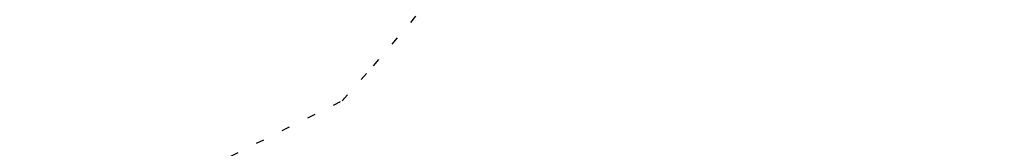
# Model space of a CAD drawing. Extents: x 573479 to 574989, y 161926 to 163436.
# Tile 249 of 256: x 573958.93 to 573970.98, y 162389.99 to 162391.56. Entities that reach past the tile are written whole.
import ezdxf

# ---------------------------------------------------------------- set-up
doc = ezdxf.new("R2010")
doc.units = 0
doc.linetypes.add('DOT', pattern=[0.25, 0, -0.25])
doc.linetypes.add('HIDDEN', pattern=[0.375, 0.25, -0.125])
for name, color, linetype in [('11', 7, 'CONTINUOUS'), ('12', 7, 'CONTINUOUS'), ('13', 7, 'CONTINUOUS')]:
    doc.layers.add(name, color=color, linetype=linetype)

msp = doc.modelspace()

# ---------------------------------------------------------------- linework, layer by layer
at = {"layer": '11', "color": 1, "linetype": 'CONTINUOUS', "extrusion": (0.0002269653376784, 0.0003981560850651, 0.9999998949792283)}
msp.add_lwpolyline([(573658.15435, 162561.035567), (573660.15035, 162559.556567), (573662.01135, 162558.789567), (573664.342349, 162557.712567), (573666.461349, 162556.661567), (573668.263349, 162555.400566), (573670.171349, 162553.875566), (573671.766349, 162551.900566), (573672.995349, 162550.182566), (573674.134349, 162548.449566), (573675.110349, 162546.285566), (573675.976349, 162543.954566), (573676.708349, 162541.675566), (573677.153349, 162539.669566), (573677.338349, 162537.666567), (573677.556349, 162535.606567), (573677.794349, 162533.537567), (573677.920349, 162531.350567), (573678.105349, 162529.328567), (573678.489349, 162526.696567), (573679.027349, 162524.645568), (573679.872349, 162522.483568), (573680.737349, 162520.483568), (573681.476349, 162518.274568), (573682.161349, 162516.103568), (573682.948349, 162513.917568), (573683.871349, 162511.800568), (573684.735349, 162509.659568), (573685.772349, 162507.639568), (573686.971349, 162505.760568), (573688.314349, 162503.809568), (573689.682349, 162501.950568), (573691.105349, 162500.165568), (573692.744349, 162498.453568), (573694.384348, 162496.731568), (573696.033348, 162495.010568), (573697.732348, 162493.311568), (573699.499348, 162491.798568), (573701.310348, 162490.377568), (573703.238348, 162488.853568), (573705.152348, 162487.409568), (573707.100348, 162485.886568), (573708.976348, 162484.390568), (573710.960348, 162482.929568), (573712.970348, 162481.531567), (573714.972348, 162480.122567), (573716.854348, 162478.686567), (573718.642348, 162477.163567), (573720.482348, 162475.604567), (573722.405348, 162474.160567), (573724.443347, 162472.804567), (573726.380347, 162471.461567), (573728.450347, 162470.227567), (573730.387347, 162469.044567), (573732.395347, 162467.686567), (573734.339347, 162466.233567), (573736.157347, 162464.703566), (573737.925347, 162463.169566), (573739.753347, 162461.649566), (573741.712347, 162460.117566), (573743.584347, 162458.520566), (573745.480347, 162456.874566), (573747.371347, 162455.288566), (573749.302347, 162453.725566), (573751.047347, 162452.089566), (573752.845347, 162450.397566), (573754.598346, 162448.783566), (573756.453346, 162447.144566), (573758.497346, 162445.698566), (573760.505346, 162444.500566), (573762.533346, 162443.453566), (573764.382346, 162442.405565), (573766.209346, 162441.376565), (573767.807346, 162440.003565), (573769.251346, 162438.369565), (573770.487346, 162436.532565), (573771.544346, 162434.683565), (573772.591346, 162432.814565), (573773.588346, 162430.953565), (573774.431346, 162428.991565), (573775.115346, 162427.009565), (573775.774346, 162424.956565), (573776.541346, 162423.080566), (573777.503346, 162421.146566), (573778.472346, 162419.252566), (573779.282345, 162417.338565), (573780.109345, 162414.824565), (573780.493345, 162412.834566), (573781.115345, 162410.238566), (573781.922345, 162407.713566), (573782.507345, 162405.725566), (573783.097345, 162403.307566), (573783.109345, 162400.863566), (573783.368345, 162398.454566), (573783.830345, 162396.499567), (573784.317345, 162393.974567), (573784.947345, 162391.568566), (573785.588345, 162389.634567), (573786.257345, 162387.742567), (573786.742345, 162385.728567), (573787.066345, 162383.083567), (573787.152345, 162381.054567), (573787.312345, 162378.479567), (573787.982345, 162376.557567), (573789.107345, 162374.733567), (573790.431345, 162372.931567), (573791.915345, 162371.290567), (573793.620345, 162369.652567), (573795.196345, 162367.996567), (573796.680344, 162366.355567), (573798.123344, 162364.731567), (573799.660344, 162363.213567), (573801.298344, 162361.842567), (573803.054344, 162360.187567), (573804.851344, 162358.525567), (573806.311344, 162356.622567), (573807.683344, 162354.372567), (573808.722344, 162352.643567), (573809.795344, 162350.856567), (573810.860344, 162349.028567), (573812.112344, 162347.252567), (573813.517344, 162345.596567), (573815.215344, 162344.078567), (573816.974344, 162342.534567), (573818.643344, 162340.984567), (573820.469344, 162339.484567), (573822.118343, 162337.933566), (573823.840343, 162336.346566), (573825.691343, 162334.938566), (573827.553343, 162333.501566), (573829.341343, 162331.968566), (573831.026343, 162330.339566), (573832.784343, 162328.805566), (573834.595343, 162327.384566), (573836.491343, 162326.059566), (573838.313343, 162324.960565), (573840.169343, 162324.113565), (573842.603343, 162323.632565), (573844.995343, 162323.680565), (573847.195343, 162324.077565), (573849.269342, 162325.208564), (573850.894342, 162326.792564), (573852.218342, 162328.547564), (573853.138342, 162330.678564), (573853.844342, 162332.866563), (573854.190342, 162335.202563), (573854.529342, 162337.487563), (573855.166343, 162339.821563), (573855.890343, 162342.201563), (573856.940342, 162344.340563), (573858.539342, 162346.032562), (573860.089342, 162347.691562), (573861.430342, 162349.328562), (573863.334342, 162350.618561), (573865.358342, 162351.755561), (573867.050342, 162353.223561), (573867.423342, 162353.837561), (573868.682342, 162355.669561), (573869.971342, 162357.34256), (573871.709342, 162359.05256), (573873.118342, 162359.91156), (573873.647342, 162359.79456), (573874.195342, 162359.50756), (573874.705342, 162359.04856), (573876.305342, 162357.48456), (573878.450342, 162355.853559), (573880.246342, 162354.682559), (573881.988342, 162353.407559), (573883.820342, 162352.148559), (573885.670342, 162350.900559), (573887.660341, 162349.521559), (573889.607341, 162348.339559), (573891.577341, 162347.108559), (573893.467341, 162345.873558), (573895.465341, 162344.674558), (573897.278341, 162343.704558), (573899.191341, 162342.751558), (573901.334341, 162341.802558), (573903.403341, 162340.908558), (573905.504341, 162340.156558), (573907.515341, 162339.560558), (573909.456341, 162338.949557), (573911.33934, 162338.153557), (573913.47234, 162337.204557), (573915.40934, 162336.191557), (573917.57234, 162335.243557), (573919.55634, 162334.425556), (573921.71734, 162333.506556), (573923.70934, 162332.568556), (573925.80034, 162331.645556), (573927.73534, 162330.823556), (573930.10334, 162329.958555), (573932.08334, 162329.370555), (573932.30434, 162329.373555), (573934.21734, 162329.221555), (573936.42734, 162328.316555), (573938.275339, 162327.439555), (573940.105339, 162326.520555), (573942.011339, 162325.516555), (573943.818339, 162324.486554), (573945.667339, 162323.428554), (573947.361339, 162322.301554), (573949.148339, 162321.099554), (573950.976339, 162319.910554), (573952.921339, 162318.748554), (573954.962339, 162317.662554), (573956.963339, 162316.744553), (573958.951338, 162315.715553), (573961.192338, 162314.632553), (573963.472338, 162313.741553), (573965.911338, 162312.540553), (573967.825338, 162311.556553), (573969.762338, 162310.704553), (573971.625338, 162309.908552), (573974.064338, 162308.867552), (573976.561338, 162308.030552), (573978.688338, 162307.490552), (573980.650338, 162306.870552), (573982.747338, 162306.179551), (573984.628338, 162305.424551), (573986.525337, 162304.549551), (573988.572337, 162303.213551), (573990.238337, 162302.034551), (573992.104337, 162300.547551), (573993.555337, 162299.114551), (573994.811337, 162297.127551), (573995.380337, 162294.89855), (573995.668337, 162292.511551), (573995.823337, 162290.016551), (573995.777337, 162287.839551), (573995.593337, 162285.473551), (573995.301337, 162283.070551), (573994.870337, 162280.659552), (573994.416337, 162278.276552), (573993.824337, 162275.875552), (573993.412337, 162273.635552), (573993.095337, 162271.140552), (573993.067337, 162268.684552), (573993.179337, 162266.236552), (573993.302337, 162263.929553), (573993.457337, 162261.434553), (573993.612337, 162258.929553), (573993.875336, 162256.630553), (573994.328336, 162254.324553), (573994.755336, 162252.286553), (573995.295336, 162249.875553), (573995.298336, 162247.571553), (573994.988336, 162247.071553), (573994.591336, 162246.685553), (573994.033336, 162246.641554), (573993.451336, 162246.815554), (573991.107337, 162247.451554), (573988.719337, 162248.155554), (573986.410337, 162248.873554), (573983.907337, 162249.480555), (573981.405337, 162250.086555), (573978.859337, 162250.910555), (573976.632337, 162251.604555), (573974.504337, 162252.313555), (573972.287337, 162252.998555), (573970.189338, 162253.539556), (573967.973338, 162254.053556), (573965.883338, 162254.484556), (573963.724338, 162254.881556), (573961.651338, 162255.344557), (573959.522338, 162255.743557), (573957.443338, 162256.155557), (573955.344338, 162256.546557), (573953.282338, 162257.010558), (573951.216338, 162257.353558), (573949.190338, 162257.548558), (573946.642338, 162257.760558), (573944.086338, 162257.943558), (573941.872338, 162258.096559), (573940.049339, 162258.206559)], dxfattribs=at)
at = {"layer": '12', "color": 30, "linetype": 'HIDDEN', "extrusion": (0.0001085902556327, 0.0001161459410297, 0.9999999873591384)}
msp.add_lwpolyline([(573881.780157, 162567.092094), (573879.461154, 162566.848091), (573879.037154, 162566.581091), (573878.575154, 162566.112091), (573878.208154, 162565.558091), (573878.008154, 162565.075091), (573877.960154, 162564.551091), (573878.023154, 162564.023091), (573878.544154, 162561.912091), (573878.950154, 162559.732091), (573878.438154, 162557.486091), (573878.092154, 162557.094091), (573877.632154, 162556.745091), (573875.881154, 162556.065091), (573875.317154, 162556.111091), (573872.919154, 162556.493091), (573870.689154, 162557.226091), (573868.280154, 162557.458092), (573867.109154, 162557.606092), (573864.823154, 162558.105092), (573862.319154, 162558.742092), (573860.169154, 162559.480092), (573857.817154, 162560.406092), (573855.651154, 162561.084092), (573853.773154, 162561.799092), (573851.243154, 162562.694092), (573848.979154, 162563.656092), (573847.040154, 162564.377092), (573845.195154, 162564.403092), (573843.125154, 162564.014092), (573841.071154, 162564.017092), (573838.962154, 162564.578092), (573836.610154, 162565.184092), (573834.548154, 162566.128092), (573832.495154, 162566.912092), (573831.925154, 162566.897092), (573830.908154, 162566.644092), (573828.543154, 162566.327092), (573826.234154, 162566.574092), (573823.948154, 162566.262092), (573821.553154, 162565.783092), (573819.481154, 162566.406092), (573818.168154, 162567.707092), (573817.379154, 162570.244092), (573816.743154, 162571.136092), (573816.256154, 162571.396092), (573815.765154, 162571.556092), (573813.507154, 162572.098092), (573811.426154, 162572.540092), (573809.269154, 162572.897092), (573806.969154, 162573.476092), (573804.745154, 162574.601092), (573803.003154, 162576.036092), (573801.137154, 162577.844092), (573799.797154, 162578.943092), (573797.800154, 162580.112092), (573795.666154, 162580.931093), (573793.394154, 162581.692093), (573791.078154, 162582.691093), (573788.785154, 162583.140093), (573786.558154, 162582.871093), (573786.073154, 162582.611093), (573784.105155, 162581.387093), (573782.243155, 162580.069093), (573781.363155, 162579.383093), (573780.851155, 162579.251093), (573779.730155, 162579.222093), (573777.603155, 162580.232093), (573776.519155, 162580.756093), (573774.109155, 162580.998093), (573773.557155, 162580.863093), (573771.346155, 162580.796093), (573770.733155, 162580.989093), (573768.761155, 162581.939093), (573766.494155, 162582.299093), (573764.196155, 162582.838093), (573762.547155, 162583.086093), (573760.353155, 162582.439093), (573759.933155, 162582.113093), (573759.590155, 162581.651093), (573759.494155, 162581.114093), (573759.548155, 162580.556093), (573759.713155, 162579.995093), (573760.191155, 162577.780093), (573760.260155, 162575.530093), (573759.786155, 162573.166093), (573759.028155, 162571.646093), (573757.588155, 162569.834093), (573756.702155, 162569.087093), (573754.649155, 162568.098093), (573754.470155, 162567.596093), (573754.572155, 162567.082093), (573754.827155, 162566.526093), (573755.722155, 162564.688093), (573756.822155, 162562.472093), (573757.928155, 162560.306093), (573758.910155, 162557.872093), (573760.096155, 162556.042093), (573761.695155, 162554.498093), (573763.271155, 162552.832093), (573764.826155, 162551.175093), (573766.313155, 162549.494093), (573767.625155, 162547.892093), (573769.187155, 162546.285093), (573771.009155, 162544.544093), (573772.687155, 162543.005093), (573774.730155, 162541.409093), (573776.476155, 162539.904093), (573778.218155, 162538.479093), (573780.092155, 162537.012093), (573781.793155, 162535.444093), (573783.377155, 162533.969093), (573785.186155, 162532.268093), (573786.877154, 162530.689093), (573787.431154, 162529.832093), (573787.477154, 162529.243093), (573787.652154, 162528.683093), (573787.964154, 162528.181093), (573788.358154, 162527.815093), (573789.934154, 162526.310093), (573791.594154, 162525.070093), (573793.360154, 162523.727093), (573795.194154, 162522.267093), (573796.816154, 162520.674093), (573798.256154, 162518.940093), (573799.924154, 162517.080093), (573801.519154, 162515.445093), (573803.217154, 162514.078093), (573804.754154, 162512.550093), (573806.275154, 162510.810093), (573807.825154, 162509.083093), (573809.357154, 162507.635093), (573810.963154, 162505.971093), (573812.631154, 162504.121093), (573814.137154, 162502.450093), (573815.679154, 162501.013093), (573817.299154, 162499.611093), (573819.134154, 162497.981093), (573820.956154, 162496.390093), (573822.785154, 162495.001093), (573824.784154, 162494.113092), (573826.151154, 162492.905092), (573826.974154, 162490.942092), (573827.320154, 162490.382092), (573827.686154, 162489.974092), (573829.489154, 162488.192092), (573831.165154, 162486.693092), (573832.914154, 162485.158092), (573834.621154, 162483.811092), (573836.722154, 162482.068092), (573838.738154, 162480.590092), (573840.493154, 162479.115092), (573842.321154, 162477.415092), (573843.954154, 162475.643092), (573845.508154, 162473.855092), (573846.945154, 162472.011092), (573848.339154, 162470.203092), (573849.521154, 162468.433092), (573850.677154, 162466.601092), (573852.185154, 162464.570092), (573853.505154, 162462.518092), (573854.880154, 162460.699092), (573856.474154, 162459.075092), (573857.958154, 162457.434092), (573859.664154, 162455.946092), (573861.276154, 162454.503092), (573862.971154, 162453.025092), (573864.771154, 162451.463092), (573866.421154, 162450.063092), (573868.180154, 162448.679092), (573869.833154, 162447.389092), (573871.587154, 162445.924092), (573873.247154, 162444.354092), (573874.451154, 162443.196092), (573874.833154, 162442.849092), (573876.453153, 162440.966092), (573876.947153, 162440.595092), (573878.903153, 162438.943092), (573880.464153, 162437.517092), (573882.254153, 162435.804092), (573883.839153, 162434.310092), (573885.430153, 162432.895092), (573887.084153, 162431.425092), (573888.796153, 162429.677092), (573890.334153, 162428.300092), (573891.948153, 162426.837092), (573893.697153, 162425.292092), (573895.355153, 162423.751092), (573897.032153, 162422.242092), (573898.703153, 162420.823092), (573900.280153, 162419.468092), (573902.006153, 162417.971092), (573903.603153, 162416.608092), (573905.230153, 162415.256092), (573906.922153, 162413.988091), (573909.102153, 162412.440091), (573911.044153, 162410.847091), (573912.739153, 162409.699091), (573914.568153, 162408.480091), (573916.373153, 162407.480091), (573918.212153, 162406.592091), (573920.095153, 162405.466091), (573921.881153, 162404.294091), (573923.597153, 162403.118091), (573925.319153, 162402.003091), (573927.195153, 162400.836091), (573929.286153, 162399.433091), (573931.160153, 162398.297091), (573933.109153, 162397.085091), (573935.267153, 162395.565091), (573937.454153, 162394.228091), (573939.301153, 162393.210091), (573941.245153, 162392.068091), (573942.962153, 162390.882091), (573945.002153, 162389.656091), (573946.986153, 162388.517091), (573948.926153, 162387.284091), (573950.940153, 162386.157091), (573952.956152, 162385.159091), (573954.900152, 162384.178091), (573956.940152, 162383.112091), (573958.895152, 162382.281091), (573960.959152, 162381.638091), (573962.901152, 162381.027091), (573964.929152, 162380.471091), (573967.508152, 162379.930091), (573969.436152, 162379.36809), (573971.917152, 162378.46009), (573974.040152, 162377.83009), (573976.249152, 162376.95509), (573978.699152, 162376.05409), (573980.563152, 162375.23809), (573982.731152, 162373.89009), (573984.967152, 162372.56509), (573987.212152, 162371.27209), (573989.561152, 162370.23509), (573991.543152, 162369.45609), (573993.602152, 162368.40109), (573995.808152, 162367.40609), (573997.671152, 162366.61009), (573999.940152, 162365.56809), (574002.286152, 162364.73209), (574004.633152, 162363.72509), (574006.736152, 162362.93309), (574008.909152, 162361.82609), (574011.008152, 162360.60309), (574013.230152, 162359.50809), (574015.148152, 162358.47509), (574017.007152, 162357.41809)], dxfattribs=at)
at = {"layer": '12', "color": 30, "linetype": 'CONTINUOUS', "extrusion": (0.0001782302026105, 0.0002615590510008, 0.9999999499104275)}
msp.add_lwpolyline([(573663.262488, 162567.660134), (573664.481488, 162569.660134), (573665.934488, 162571.443134), (573667.786488, 162572.760134), (573670.049488, 162573.752134), (573672.528488, 162574.487134), (573674.903488, 162574.644134), (573676.920488, 162574.599133), (573679.387488, 162574.562133), (573681.836488, 162574.814133), (573683.969488, 162575.317133), (573686.404488, 162576.289133), (573688.764488, 162576.846133), (573689.366488, 162576.513133), (573689.729488, 162576.145133), (573691.169488, 162574.420133), (573692.683488, 162572.630133), (573693.326488, 162571.468133), (573694.093488, 162569.271133), (573695.263488, 162567.039133), (573696.276488, 162565.248133), (573697.176488, 162563.340133), (573697.822487, 162560.835133), (573698.540487, 162558.305133), (573698.575487, 162555.802133), (573698.676487, 162553.363133), (573699.513487, 162550.850133), (573700.414487, 162548.932133), (573701.536487, 162547.158133), (573703.032487, 162545.488133), (573704.752487, 162544.081133), (573706.716487, 162542.951133), (573708.531487, 162541.961133), (573710.448487, 162540.777133), (573712.262487, 162539.477133), (573713.977487, 162537.990133), (573715.635487, 162536.620133), (573717.149487, 162535.161133), (573718.363487, 162533.513133), (573719.415487, 162531.093133), (573719.749485, 162530.553129), (573719.998485, 162529.927129), (573720.997485, 162527.704129), (573722.244484, 162525.697129), (573723.472484, 162523.339129), (573724.484484, 162521.408129), (573725.397484, 162519.440129), (573725.984484, 162517.413129), (573726.524484, 162515.332129), (573727.181484, 162513.299129), (573727.910484, 162511.230129), (573728.827484, 162509.212129), (573729.798484, 162507.118129), (573730.813484, 162505.127129), (573731.784484, 162503.053129), (573732.907484, 162501.089129), (573734.134484, 162499.081129), (573735.415484, 162497.167129), (573736.770484, 162495.347129), (573738.243484, 162493.574129), (573739.894484, 162491.833129), (573741.582484, 162490.144129), (573743.354484, 162488.711129), (573745.264484, 162487.317129), (573747.156484, 162486.051129), (573749.152484, 162484.882129), (573751.277484, 162483.732129), (573753.220484, 162482.620129), (573755.150484, 162481.387129), (573756.827484, 162480.038129), (573758.398484, 162478.612129), (573760.282484, 162477.466128), (573762.104483, 162476.207128), (573763.997483, 162474.931128), (573765.844483, 162473.743128), (573767.819483, 162472.593128), (573769.672483, 162471.466128), (573771.738483, 162470.472128), (573773.595483, 162469.605128), (573775.657483, 162468.350128), (573777.449483, 162467.239128), (573779.451483, 162465.810128), (573781.315483, 162464.352128), (573783.285483, 162462.961128), (573785.180483, 162461.646128), (573787.104483, 162460.503128), (573789.288483, 162459.376127), (573791.068483, 162458.143127), (573793.022483, 162457.012127), (573794.418483, 162455.996127), (573796.344483, 162454.332127), (573798.034483, 162452.934127), (573799.955483, 162451.520127), (573802.184483, 162449.995127), (573804.117483, 162448.562127), (573805.914483, 162447.361127), (573807.709483, 162445.889127), (573809.571483, 162444.131127), (573811.017483, 162442.307127), (573811.989482, 162440.203127), (573812.488482, 162437.979127), (573812.385482, 162435.758127), (573811.923482, 162433.666127), (573811.816482, 162431.515127), (573812.642482, 162429.342127), (573813.465482, 162427.229127), (573814.381482, 162425.061127), (573815.472482, 162422.804127), (573816.565482, 162420.377127), (573817.532482, 162418.513127), (573818.718482, 162416.513127), (573819.867482, 162414.630127), (573821.192482, 162412.808127), (573822.749482, 162411.121127), (573824.452482, 162409.514127), (573826.188482, 162407.858127), (573827.966482, 162406.165127), (573829.801482, 162404.525127), (573831.651482, 162402.976127), (573833.489482, 162401.447127), (573835.231482, 162399.852127), (573836.935482, 162398.224126), (573838.521482, 162396.729126), (573840.018482, 162395.038126), (573841.502482, 162393.407126), (573843.067481, 162391.921126), (573844.685481, 162390.558126), (573846.695481, 162389.320126), (573847.099481, 162388.945126), (573847.536481, 162388.681126), (573849.917481, 162387.456126), (573852.054481, 162386.106126), (573853.765481, 162384.378126), (573855.328481, 162382.431126), (573856.648481, 162380.859126), (573858.103481, 162379.377126), (573859.613481, 162377.967126), (573861.180481, 162376.602126), (573862.566481, 162375.104126), (573864.088481, 162373.495126), (573865.823481, 162372.010126), (573867.456481, 162370.408126), (573869.226481, 162368.844125), (573870.924481, 162367.316125), (573872.669481, 162365.831125), (573874.728481, 162364.306125), (573876.757481, 162362.929125), (573878.485481, 162361.723125), (573880.281481, 162360.552125), (573882.245481, 162359.411125), (573884.20048, 162358.260125), (573886.21248, 162357.162125), (573888.20748, 162356.013125), (573890.09148, 162354.707125), (573892.07348, 162353.448125), (573894.01348, 162352.215125), (573896.03348, 162350.988125), (573897.94648, 162349.864125), (573900.05848, 162348.782124), (573902.15248, 162347.640124), (573904.40648, 162346.517124), (573906.56648, 162345.459124), (573908.75448, 162344.272124), (573910.75748, 162343.153124), (573912.63848, 162342.378124), (573913.13548, 162342.289124), (573913.76248, 162342.037124), (573916.080479, 162341.169123), (573918.474479, 162340.375123), (573920.429479, 162339.705123), (573922.388479, 162338.975123), (573924.341479, 162338.014123), (573926.050479, 162336.957123), (573927.929479, 162336.062123), (573930.419479, 162335.164123), (573932.457479, 162334.459123), (573934.676479, 162333.584123), (573936.642479, 162332.734123), (573938.514479, 162331.949122), (573940.489479, 162331.119122), (573942.631479, 162329.869122), (573944.397479, 162328.857122), (573946.181479, 162327.875122), (573948.248479, 162326.540122), (573950.286479, 162325.184122), (573952.357479, 162323.940122), (573954.478478, 162322.528122), (573956.647478, 162321.170122), (573958.768478, 162319.928122), (573960.758478, 162319.170121), (573962.797478, 162318.294121), (573964.720478, 162317.171121), (573966.837478, 162315.990121), (573968.991478, 162314.861121), (573971.255478, 162313.899121), (573973.631478, 162313.074121), (573975.966478, 162312.257121), (573978.188478, 162311.654121), (573979.705478, 162311.22812)], dxfattribs=at)
at = {"layer": '12', "color": 30, "linetype": 'CONTINUOUS', "extrusion": (-0.0001028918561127, -6.67078442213e-05, 0.9999999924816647)}
msp.add_lwpolyline([(573660.159884, 162563.534329), (573662.528884, 162562.659329), (573665.009884, 162562.392329), (573667.204884, 162561.737329), (573669.188884, 162560.928329), (573671.388884, 162560.193329), (573673.759884, 162559.608329), (573675.785884, 162558.431329), (573677.620884, 162556.631329), (573679.127884, 162555.121329), (573680.654884, 162553.593329), (573682.061884, 162552.067329), (573683.297884, 162550.400329), (573684.327884, 162548.661329), (573685.146884, 162546.758329), (573685.827884, 162544.826329), (573686.173884, 162542.803329), (573686.386884, 162540.171329), (573686.317884, 162537.572329), (573686.643884, 162535.218329), (573687.212884, 162532.828329), (573687.963884, 162530.249329), (573688.510884, 162528.209329), (573689.231884, 162526.110329), (573690.188884, 162524.095329), (573691.380884, 162522.005329), (573692.614884, 162519.867329), (573693.744884, 162517.813329), (573695.028884, 162515.848329), (573696.571884, 162514.060329), (573698.166884, 162512.256329), (573699.866884, 162510.537329), (573701.591884, 162508.721329), (573703.263884, 162506.971329), (573704.895884, 162505.218329), (573706.410884, 162503.398329), (573708.049884, 162501.686329), (573709.891884, 162500.107329), (573711.653884, 162498.673329), (573713.391884, 162497.308329), (573715.069884, 162495.779329), (573716.637884, 162494.073329), (573718.375884, 162492.377329), (573720.199884, 162490.917329), (573721.684884, 162489.436329), (573723.229884, 162487.788329), (573724.846884, 162486.265329), (573726.631884, 162484.793329), (573728.359884, 162483.257329), (573730.229884, 162481.709329), (573732.018884, 162480.157329), (573733.904884, 162478.671329), (573735.776884, 162477.074329), (573737.746884, 162475.532329), (573739.692884, 162474.030329), (573741.593884, 162472.464329), (573743.538884, 162470.992329), (573745.530884, 162469.562329), (573747.450884, 162468.168329), (573749.131884, 162466.750329), (573750.706884, 162465.264329), (573752.378884, 162463.835329), (573754.234884, 162462.337329), (573756.124884, 162461.272329), (573758.089884, 162460.442329), (573760.642884, 162459.508329), (573762.696884, 162459.014329), (573764.752884, 162458.660329), (573766.767884, 162458.485329), (573769.442884, 162458.330329), (573772.049884, 162457.980329), (573774.486883, 162457.781329), (573776.818883, 162457.825329), (573779.076883, 162457.594329), (573781.417883, 162457.329329), (573783.544884, 162456.799329), (573785.862884, 162456.101329), (573788.017884, 162455.113329), (573790.227884, 162453.737329), (573791.817884, 162452.483329), (573793.469883, 162451.212329), (573795.070883, 162449.799329), (573796.708883, 162447.936329), (573797.722883, 162445.965329), (573798.086883, 162443.814329), (573798.128883, 162441.522329), (573798.082883, 162439.184329), (573798.220883, 162436.648329), (573798.666883, 162434.140329), (573799.140884, 162431.505329), (573799.556884, 162428.986329), (573800.138884, 162426.386329), (573800.778884, 162424.472329), (573801.688884, 162422.555329), (573802.997884, 162420.672329), (573804.214884, 162418.824329), (573805.279884, 162416.846329), (573806.395884, 162414.841329), (573807.548884, 162412.878329), (573808.625884, 162410.871329), (573809.729884, 162408.896329), (573811.090884, 162406.986329), (573812.730884, 162405.254329), (573814.316884, 162403.589329), (573815.938884, 162402.157329), (573817.659884, 162400.911329), (573819.490884, 162399.972329), (573821.406884, 162399.299329), (573823.776884, 162398.725329), (573825.932884, 162398.688329), (573828.178884, 162398.667329), (573830.504884, 162398.491329), (573832.733883, 162398.078329), (573834.993884, 162397.516329), (573835.526884, 162397.159329), (573837.270884, 162395.373329), (573839.049884, 162393.670329), (573841.069884, 162391.951329), (573842.952884, 162390.335329), (573844.902884, 162388.792329), (573845.755884, 162387.954329), (573847.907884, 162386.534329), (573850.084884, 162385.527329), (573851.947884, 162383.758329), (573853.383884, 162382.244329), (573854.907884, 162380.776329), (573856.453884, 162379.278329), (573858.156884, 162377.821329), (573859.720884, 162376.365329), (573861.196884, 162374.853329), (573862.711884, 162373.204329), (573864.073884, 162371.605329), (573865.717884, 162369.973329), (573867.418884, 162368.395329), (573869.218884, 162366.824329), (573871.035884, 162365.313329), (573872.877884, 162363.884329), (573874.511884, 162362.423329), (573876.095884, 162360.787329), (573877.718884, 162359.335329), (573879.545884, 162357.985329), (573881.216884, 162356.576329), (573883.099884, 162355.450329), (573884.940884, 162354.212329), (573886.715884, 162352.879329), (573888.677884, 162351.628329), (573890.566884, 162350.402329), (573892.622884, 162349.237329), (573894.584884, 162348.137329), (573896.416884, 162347.028329), (573897.412884, 162346.649329), (573899.816884, 162345.695329), (573901.957884, 162345.097329), (573904.299884, 162344.160329), (573906.402884, 162343.208329), (573908.541884, 162342.329329), (573910.700884, 162341.761328), (573912.908884, 162341.056328), (573915.009884, 162340.145329), (573917.287884, 162339.274329), (573919.394884, 162338.262329), (573921.706884, 162337.323328), (573923.693884, 162336.304328), (573925.785884, 162335.372328), (573927.776884, 162334.614328), (573929.894884, 162333.903328), (573931.775884, 162333.138329), (573933.859884, 162332.486328), (573936.153884, 162331.686328), (573938.046884, 162330.731328), (573940.028884, 162329.632328), (573942.339884, 162328.553328), (573944.469884, 162327.332328), (573946.467884, 162326.133328), (573948.115884, 162324.923328), (573950.080884, 162323.622328), (573952.142884, 162322.357328), (573954.097884, 162321.206328), (573956.131884, 162319.589328), (573958.170884, 162318.372328), (573959.980884, 162317.463328), (573961.870884, 162316.548328), (573963.845884, 162315.558328), (573966.136884, 162314.488328), (573968.491884, 162313.511328), (573970.934884, 162312.741328), (573973.267884, 162311.954328), (573975.641884, 162310.989328), (573977.913884, 162310.228328), (573980.317884, 162309.595328), (573982.270884, 162309.115328), (573982.298884, 162309.107328)], dxfattribs=at)
at = {"layer": '12', "color": 30, "linetype": 'CONTINUOUS', "extrusion": (-0.0001015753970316, -5.80178051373e-05, 0.9999999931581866)}
msp.add_lwpolyline([(573828.199737, 162416.006726), (573829.629737, 162414.512726), (573831.170737, 162413.094726), (573832.847737, 162411.745726), (573834.515737, 162410.536726), (573836.242737, 162409.180726), (573838.055737, 162407.249726), (573839.605737, 162405.842726), (573841.288737, 162404.554726), (573843.053737, 162403.240726), (573844.868737, 162401.930726), (573846.756737, 162400.714726), (573848.679737, 162399.441726), (573850.378737, 162398.063726), (573852.216737, 162396.694726), (573854.045737, 162395.305726), (573855.836737, 162393.903726), (573857.618737, 162392.621726), (573859.212737, 162391.317726), (573861.123737, 162389.581726), (573862.611737, 162387.720726), (573864.063737, 162385.796726), (573865.717737, 162383.844726), (573866.831737, 162382.360726), (573867.884737, 162380.251726), (573869.020737, 162378.087726), (573870.214737, 162376.438726), (573872.022737, 162374.436726), (573873.566738, 162372.959726), (573875.034738, 162371.587726), (573876.542737, 162370.207726), (573878.307737, 162368.884726), (573880.346737, 162367.357726), (573882.650737, 162366.067726), (573884.764737, 162365.266726), (573887.023737, 162365.036726), (573889.020737, 162365.470726), (573891.009737, 162366.034726), (573892.980737, 162366.567726), (573895.054738, 162366.556726), (573897.084737, 162365.820726), (573899.079737, 162364.511726), (573900.994737, 162362.706726), (573902.722737, 162361.340726), (573904.514737, 162360.068726), (573906.362737, 162358.710726), (573908.301737, 162357.487726), (573910.341738, 162356.432726), (573912.449738, 162355.390726), (573914.338738, 162354.335726), (573916.208737, 162353.268726), (573918.094737, 162352.103726), (573919.452737, 162351.205726), (573920.970737, 162349.345726), (573921.853737, 162347.226726), (573922.747738, 162345.087726), (573924.115738, 162343.539726), (573925.722738, 162342.185726), (573927.551738, 162340.966726), (573929.438738, 162339.941726), (573931.418738, 162339.202726), (573933.397738, 162338.633726), (573935.882737, 162337.976726), (573937.990738, 162336.784726), (573940.121738, 162335.383726), (573941.189738, 162334.647726), (573942.937738, 162333.273726), (573944.886738, 162331.891726), (573946.948738, 162330.315726), (573948.814738, 162329.139726), (573950.594738, 162327.746726), (573952.652738, 162326.220726), (573954.662738, 162325.163726), (573956.832738, 162324.095726), (573958.692738, 162323.188726), (573961.004738, 162321.778726), (573962.928738, 162320.795726), (573965.036738, 162319.934726), (573967.040738, 162319.117726), (573969.039738, 162318.068726), (573971.044738, 162317.241726), (573972.921738, 162316.535726), (573975.213738, 162315.776726), (573977.542738, 162314.888726), (573979.839738, 162314.038726), (573981.761738, 162313.426726), (573983.972738, 162312.351726), (573985.932738, 162311.280726), (573987.548738, 162310.589726), (573989.904738, 162309.753726), (573991.790738, 162309.068726), (573993.982738, 162307.982726), (573995.999738, 162306.473726), (573997.688738, 162305.256726), (573999.773738, 162304.423726), (574000.343738, 162304.278726)], dxfattribs=at)
at = {"layer": '12', "color": 30, "linetype": 'CONTINUOUS', "extrusion": (-5.50660655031e-05, 5.78419312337e-05, 0.9999999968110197)}
msp.add_lwpolyline([(574010.045401, 162287.192357), (574010.066401, 162288.475357), (574009.730401, 162290.980357), (574009.527401, 162293.121357), (574009.378401, 162295.196357), (574009.158401, 162297.627357), (574009.243401, 162299.807357), (574008.999401, 162301.966357), (574008.232401, 162304.153357), (574006.961401, 162305.907357), (574005.302401, 162307.288357), (574003.080401, 162308.713357), (574000.961401, 162309.754357), (573999.070401, 162310.839357), (573997.149401, 162311.932357), (573995.686401, 162312.573357), (573993.449401, 162313.266357), (573991.170401, 162314.477357), (573989.142401, 162315.353357), (573986.765401, 162316.198357), (573984.640401, 162316.688357), (573983.088401, 162316.682357), (573982.573401, 162316.419357), (573980.645401, 162315.358357), (573980.043401, 162315.371357), (573978.883401, 162315.649357), (573976.628401, 162316.141357), (573974.628401, 162316.728357), (573972.441401, 162317.424357), (573970.258401, 162318.371357), (573968.426401, 162319.310357), (573966.090401, 162320.477357), (573963.8844, 162321.312357), (573961.8204, 162322.267357), (573959.7574, 162323.381357), (573959.2714, 162323.632357), (573957.2704, 162324.880357), (573955.463401, 162325.910357), (573953.539401, 162327.044357), (573953.171401, 162327.482357), (573953.099401, 162327.988357), (573953.205401, 162328.556357), (573953.475401, 162329.044357), (573953.875401, 162329.379357), (573954.374401, 162329.570357), (573956.4064, 162330.728357), (573956.5214, 162331.306357), (573956.3134, 162331.915357), (573956.032401, 162332.408357), (573955.549401, 162332.930357), (573953.8624, 162334.268357), (573952.0244, 162335.476357), (573949.9984, 162336.633357), (573947.8514, 162337.492357), (573945.4924, 162338.378357), (573943.0564, 162339.039357), (573941.2284, 162339.927357), (573939.4404, 162340.969357), (573937.7104, 162342.044357), (573935.4444, 162343.196357), (573933.3584, 162344.199357), (573931.2874, 162345.433357), (573929.4164, 162346.690357), (573927.5104, 162348.024357), (573925.6374, 162349.301357), (573923.6994, 162350.824357), (573921.6034, 162352.307357), (573919.8194, 162353.770357), (573917.9794, 162355.339357), (573916.3384, 162356.750357), (573914.6654, 162358.039357), (573912.8374, 162359.248357), (573911.0464, 162360.330357), (573909.2134, 162361.449357), (573907.2834, 162362.371357), (573905.2064, 162363.214357), (573903.3224, 162364.189357), (573901.4104, 162365.133357), (573899.4894, 162366.226357), (573897.2834, 162367.542357), (573895.5974, 162368.710357), (573893.4594, 162369.590357), (573891.0864, 162370.204357), (573888.5444, 162370.648357), (573886.4604, 162370.960357), (573883.9264, 162371.444357), (573882.0454, 162372.209357), (573880.1914, 162373.507357), (573878.4884, 162374.954357), (573876.7554, 162376.390357), (573875.0894, 162377.900357), (573873.3114, 162379.262357), (573871.5834, 162380.959357), (573870.3904, 162382.738357), (573869.1774, 162384.537357), (573867.6374, 162386.255357), (573866.2644, 162387.713357), (573864.6174, 162389.404357), (573862.9464, 162390.984357), (573861.6094, 162392.494357), (573860.0174, 162393.938357), (573858.2284, 162395.481357), (573856.5684, 162397.201357), (573855.2744, 162399.175357), (573853.6864, 162400.860357), (573852.0514, 162402.352357), (573850.3494, 162403.629357), (573848.5544, 162404.780357), (573846.7174, 162406.129357), (573844.7694, 162407.482357), (573842.6354, 162408.772357), (573840.8044, 162410.192357), (573838.9134, 162411.277357), (573837.2044, 162412.343357), (573835.3194, 162413.649357), (573832.9694, 162415.036357), (573831.7834, 162415.753357)], dxfattribs=at)
at = {"layer": '12', "color": 30, "linetype": 'CONTINUOUS', "extrusion": (-0.0001158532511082, -7.88730487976e-05, 0.9999999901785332)}
msp.add_lwpolyline([(573842.025556, 162414.330992), (573844.056556, 162413.073992), (573845.997556, 162411.660992), (573847.774556, 162410.478992), (573849.761556, 162408.657992), (573851.409556, 162407.126992), (573852.987556, 162405.581992), (573854.713556, 162404.085992), (573856.402556, 162402.706992), (573858.085556, 162401.258992), (573859.957556, 162399.670992), (573861.793556, 162398.011992), (573863.664556, 162396.273992), (573865.649556, 162394.482992), (573867.655556, 162392.673992), (573869.627556, 162390.921992), (573871.593556, 162389.110992), (573873.645556, 162387.353992), (573875.578556, 162385.599992), (573877.378556, 162384.028992), (573878.812556, 162382.393992), (573880.204556, 162380.305992), (573881.556556, 162378.545992), (573882.376556, 162377.434992), (573884.246556, 162376.207992), (573886.344556, 162375.335992), (573888.407556, 162374.541992), (573890.861556, 162374.062992), (573893.492556, 162373.644992), (573895.529556, 162373.119992), (573897.439556, 162372.366992), (573899.329556, 162371.301992), (573900.914556, 162369.976992), (573902.607556, 162368.518992), (573904.232556, 162367.046992), (573906.304556, 162365.611992), (573908.415556, 162364.540992), (573910.799556, 162363.585992), (573912.887556, 162362.382992), (573914.985556, 162361.029992), (573916.998556, 162359.581992), (573919.222556, 162358.146992), (573921.350556, 162356.785992), (573923.529556, 162355.417992), (573925.572556, 162353.970992), (573927.721556, 162352.440992), (573929.645556, 162350.987992), (573931.586556, 162349.744992), (573933.581556, 162348.585992), (573935.669556, 162347.563992), (573937.696556, 162346.536992), (573939.609556, 162345.422992), (573941.594556, 162344.263992), (573943.842556, 162343.240992), (573946.324556, 162342.472992), (573948.521556, 162341.957992), (573950.490556, 162341.387992), (573952.578556, 162340.665992), (573954.446556, 162339.799992), (573956.506556, 162338.885992), (573958.840556, 162337.607992), (573960.522556, 162336.499992), (573962.183556, 162334.918992), (573962.454556, 162334.414992), (573964.094556, 162332.692992), (573965.884556, 162331.140992), (573968.159556, 162329.678992), (573969.879556, 162328.592992), (573972.146556, 162327.260992), (573974.321556, 162325.791992), (573975.114556, 162325.279992)], dxfattribs=at)
at = {"layer": '12', "color": 30, "linetype": 'CONTINUOUS', "extrusion": (-5.25586007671e-05, 2.01753298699e-05, 0.9999999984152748)}
msp.add_lwpolyline([(573851.684631, 162410.681594), (573853.323631, 162409.470594), (573855.191631, 162407.942594), (573856.698631, 162406.583594), (573858.501631, 162405.142594), (573860.206631, 162403.814594), (573861.935631, 162402.429594), (573863.557631, 162400.986594), (573865.194631, 162399.645594), (573867.007631, 162398.355594), (573868.996631, 162396.664594), (573870.761631, 162394.700594), (573872.514631, 162392.764594), (573874.445631, 162390.870594), (573876.091631, 162389.209594), (573877.572631, 162387.297594), (573879.184631, 162385.533594), (573880.879631, 162384.055594), (573882.672631, 162382.603594), (573884.515631, 162381.164594), (573886.236631, 162379.748594), (573888.072631, 162378.729594), (573890.052631, 162377.830594), (573892.344631, 162377.060594), (573894.567631, 162376.437594), (573896.971631, 162375.804594), (573899.121631, 162375.226594), (573901.307631, 162374.710594), (573903.584631, 162374.180594), (573905.936631, 162373.254594), (573908.190631, 162371.971594), (573910.079631, 162370.264594), (573911.456631, 162368.737594), (573912.986631, 162367.178594), (573914.536631, 162365.771594), (573916.133631, 162364.417594), (573918.041632, 162362.893594), (573920.407632, 162361.897594), (573922.813632, 162360.914594), (573924.611632, 162360.023594), (573926.665632, 162358.417594), (573928.170632, 162356.918594), (573929.671632, 162355.508594), (573931.578631, 162353.672594), (573933.298632, 162352.586594), (573935.594632, 162352.087594), (573938.160632, 162351.425594), (573939.636632, 162350.234594), (573941.502632, 162348.586594), (573943.738632, 162347.272594), (573946.001632, 162345.989594), (573948.028632, 162344.812594), (573949.883632, 162343.825594), (573951.790632, 162342.962594), (573953.662632, 162342.176594), (573955.986632, 162341.218594), (573957.868632, 162340.272594), (573959.727632, 162339.376594), (573962.003632, 162338.064594), (573964.062632, 162336.849594), (573966.156632, 162335.726594), (573968.186632, 162334.650594), (573968.336632, 162334.659594)], dxfattribs=at)
at = {"layer": '12', "color": 30, "linetype": 'CONTINUOUS', "extrusion": (0.0001128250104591, 8.2147417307e-06, 0.9999999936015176)}
msp.add_lwpolyline([(574169.149077, 162168.733909), (574168.117077, 162171.025909), (574167.101077, 162173.166909), (574166.029077, 162175.450909), (574165.071077, 162177.510909), (574163.891077, 162179.886909), (574162.457077, 162182.110909), (574161.461077, 162183.901909), (574160.060077, 162185.894909), (574158.696077, 162188.106909), (574157.433077, 162190.045909), (574156.078077, 162192.217909), (574154.754077, 162194.098909), (574153.575077, 162196.154909), (574152.374077, 162198.141909), (574151.282077, 162200.435909), (574150.400077, 162202.383909), (574149.412077, 162204.463909), (574148.197077, 162206.301909), (574146.896077, 162208.311909), (574145.591077, 162210.151909), (574144.051077, 162212.168909), (574142.888077, 162214.084909), (574141.821077, 162216.207909), (574140.460077, 162218.199909), (574139.266077, 162220.416909), (574138.307077, 162222.466909), (574137.134077, 162224.722909), (574135.837077, 162226.832909), (574134.684077, 162229.078909), (574133.476077, 162231.146909), (574132.313077, 162233.402909), (574131.176077, 162235.537909), (574130.330077, 162236.993909), (574129.007077, 162238.914909), (574127.925077, 162241.207909), (574126.838077, 162243.311909), (574125.972077, 162245.148909), (574124.750077, 162247.436909), (574123.925077, 162249.272909), (574122.637077, 162251.351909), (574121.558077, 162253.065909), (574120.311077, 162255.183909), (574119.325077, 162256.994909), (574117.828077, 162259.140909), (574116.841077, 162260.900909), (574115.607077, 162263.118909), (574114.632077, 162264.969909), (574113.327077, 162267.149909), (574112.076077, 162269.468909), (574110.794077, 162271.757909), (574109.839077, 162273.607909), (574108.796077, 162275.869909), (574107.943077, 162278.096909), (574107.085077, 162280.193909), (574105.982077, 162282.117909), (574104.757077, 162284.275909), (574103.425077, 162286.246909), (574102.231077, 162288.453909), (574101.010077, 162290.441909), (574099.660077, 162292.452909), (574098.672077, 162294.203909), (574097.477077, 162296.410909), (574096.365077, 162298.664909), (574095.272077, 162300.938909), (574094.397077, 162302.765909), (574093.389077, 162305.187909), (574092.306077, 162307.431909), (574091.324077, 162309.721909), (574090.187077, 162311.846909), (574089.247077, 162314.166909), (574088.178077, 162316.229909), (574087.145077, 162318.491909), (574086.189076, 162320.621909), (574085.425076, 162322.845909), (574084.568077, 162324.932909), (574083.436077, 162326.887909), (574081.957077, 162328.612909), (574080.475077, 162330.227909), (574078.489077, 162331.728909), (574076.336076, 162333.013909), (574074.272076, 162334.246909), (574073.748076, 162334.452909), (574071.298076, 162335.176909), (574068.808076, 162335.531909), (574066.370076, 162335.304909), (574063.974076, 162334.485909), (574061.951076, 162333.736909), (574061.354076, 162333.864909), (574060.841076, 162334.089909), (574058.721076, 162335.463909), (574056.684076, 162336.605909), (574054.607076, 162338.068909), (574052.934076, 162339.319909), (574051.177076, 162340.463909), (574049.248076, 162341.851909), (574047.303076, 162343.050909), (574045.273076, 162344.102909), (574043.195076, 162345.175909), (574041.036076, 162346.270909), (574039.058076, 162347.350909), (574036.995076, 162348.292909), (574035.012076, 162349.232909), (574033.023076, 162350.303909), (574031.067076, 162351.442909), (574028.980076, 162352.585909), (574027.062076, 162353.683909), (574024.945076, 162354.808909), (574022.773076, 162356.124909), (574020.634076, 162357.198909), (574018.755076, 162358.255909), (574016.687076, 162359.368909), (574014.789076, 162360.446909), (574012.755076, 162361.347909), (574010.643076, 162362.321909), (574008.621076, 162363.292909), (574006.805076, 162364.447909), (574004.804076, 162365.438909), (574002.732076, 162366.421909), (574000.698076, 162367.322909), (573998.807076, 162368.299909), (573996.773076, 162369.221909), (573994.399076, 162370.113909), (573992.485076, 162371.001909), (573990.820076, 162372.211909), (573988.907076, 162373.129909), (573986.578076, 162374.210909), (573984.991076, 162375.338909), (573983.707076, 162377.227909), (573981.675076, 162378.509909), (573979.604076, 162379.522909), (573977.669076, 162380.400909), (573975.416076, 162381.329909), (573973.309076, 162381.802909), (573971.278076, 162382.123909), (573969.015076, 162382.381909), (573966.651076, 162382.642909), (573964.480076, 162382.968909), (573962.133076, 162383.459909), (573959.896076, 162384.236909), (573957.861076, 162385.118909), (573955.999076, 162386.084909), (573953.976076, 162386.995909), (573952.085076, 162388.013909), (573950.135076, 162389.042909), (573948.277076, 162390.128909), (573946.345076, 162391.087909), (573944.172076, 162392.052909), (573942.272076, 162393.070909), (573940.356076, 162394.228909), (573938.469076, 162395.355909), (573936.580076, 162396.423909), (573934.684076, 162397.600909), (573932.910076, 162398.824909), (573931.910076, 162399.514909)], dxfattribs=at)
at = {"layer": '12', "color": 30, "linetype": 'CONTINUOUS', "extrusion": (0.0001334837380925, 2.96941241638e-05, 0.9999999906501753)}
msp.add_lwpolyline([(573932.752515, 162395.74155), (573934.736515, 162394.17055), (573936.572515, 162393.02555), (573938.426515, 162391.76855), (573940.538515, 162390.47455), (573942.482515, 162389.25555), (573944.615515, 162387.97055), (573946.599515, 162386.76055), (573948.718515, 162385.69655), (573950.621515, 162384.73855), (573952.768515, 162383.60355), (573954.737515, 162382.54455), (573956.900515, 162381.60855), (573958.885515, 162380.73855), (573960.977515, 162379.79555), (573962.964515, 162378.98555), (573964.893515, 162378.24755), (573966.794515, 162377.58955), (573968.896515, 162376.95655), (573970.886515, 162376.26655), (573972.955515, 162375.51355), (573974.962515, 162374.73255), (573976.948515, 162373.87255), (573978.872515, 162372.98455), (573980.785515, 162372.06655), (573982.616515, 162371.06155), (573984.657515, 162370.06955), (573986.612515, 162369.19055), (573988.668515, 162368.37855), (573990.566515, 162367.61055), (573992.434515, 162366.82455), (573994.290515, 162366.00755), (573996.409515, 162365.27355), (573998.389516, 162364.57455), (574000.356515, 162363.84955)], dxfattribs=at)
at = {"layer": '12', "color": 30, "linetype": 'CONTINUOUS', "extrusion": (0.0001257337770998, 2.19956614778e-05, 0.9999999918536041)}
msp.add_lwpolyline([(573931.236215, 162393.71146), (573933.034215, 162392.62746), (573935.157215, 162391.33246), (573937.212215, 162390.14046), (573939.436215, 162388.89346), (573941.603215, 162387.77746), (573943.936215, 162386.51646), (573946.250215, 162385.26646), (573948.457215, 162384.12946), (573950.707215, 162383.10146), (573952.696215, 162382.03146), (573954.882215, 162380.86546), (573956.907215, 162379.67346), (573959.216215, 162378.60346), (573961.395215, 162377.52746), (573963.605215, 162376.49046), (573965.799215, 162375.59446), (573967.829215, 162374.53346), (573970.059215, 162373.50546), (573972.033215, 162372.60546), (573974.221215, 162371.82946), (573976.308215, 162371.04646), (573978.613215, 162370.16746), (573980.618215, 162369.30646), (573982.817215, 162368.57946), (573984.835215, 162367.79846), (573987.061215, 162366.98146), (573989.186215, 162366.10746), (573991.301215, 162365.22346), (573993.378215, 162364.43046), (573995.375215, 162363.63046), (573997.590215, 162362.77346), (574000.012215, 162361.79046), (574002.175215, 162360.86446), (574004.190215, 162359.99346), (574006.432215, 162359.01546), (574008.448215, 162358.19446), (574010.603215, 162357.30946), (574012.594215, 162356.30946), (574014.452215, 162355.21346), (574016.178215, 162354.05046), (574018.131215, 162352.80146), (574019.927215, 162351.61646), (574021.954215, 162350.48546), (574023.908215, 162349.27646), (574025.963215, 162348.05346), (574027.841215, 162346.97646), (574029.830215, 162345.90646), (574031.758215, 162344.80846), (574033.845215, 162343.68446), (574035.743215, 162342.55746), (574037.800215, 162341.42446), (574039.749215, 162340.36546), (574041.828215, 162339.31246), (574043.758215, 162338.28446), (574045.856215, 162337.17046), (574047.853215, 162336.03046), (574049.986215, 162334.78546), (574051.923215, 162333.64646), (574054.022215, 162332.56346), (574055.940216, 162331.48546), (574057.819215, 162330.40846), (574060.003215, 162329.17146), (574062.152215, 162328.45646), (574062.883215, 162328.47546), (574065.034215, 162329.14046), (574067.259216, 162329.92446), (574069.470216, 162330.23846), (574071.888216, 162330.13546), (574073.907215, 162329.07446), (574075.783215, 162327.58746), (574077.599215, 162326.08146), (574079.358216, 162324.01746), (574080.670216, 162322.41746), (574081.813216, 162320.15246), (574082.677216, 162318.27546), (574083.528216, 162316.29846), (574084.433216, 162313.79046), (574085.074216, 162311.81046), (574085.824216, 162309.78646), (574086.614216, 162307.78146), (574087.578216, 162305.89146), (574088.530216, 162303.95246), (574089.482216, 162302.00246), (574090.452216, 162299.99246), (574091.603216, 162298.00746), (574092.464216, 162296.05046), (574093.567216, 162294.12646), (574094.788216, 162292.14846), (574095.959216, 162290.14246), (574096.967216, 162288.08046), (574098.039216, 162286.10746), (574099.266216, 162283.99946), (574100.383216, 162281.88546), (574101.388216, 162279.71346), (574102.517216, 162277.66846), (574103.635216, 162275.58446), (574104.683216, 162273.48146), (574105.828216, 162271.31646), (574107.002216, 162269.08946), (574107.917216, 162266.89146), (574108.813216, 162264.76346), (574109.760216, 162262.63346), (574110.840216, 162260.62046), (574111.939216, 162258.56646), (574113.121216, 162256.62946), (574114.442216, 162254.64946), (574115.633216, 162252.67246), (574116.723216, 162250.65846), (574117.914216, 162248.66146), (574118.954216, 162246.62946), (574119.986216, 162244.69746), (574120.967216, 162242.72746), (574122.030216, 162240.81446), (574123.198216, 162239.03846), (574124.362216, 162237.16246), (574125.586216, 162235.26446), (574126.577216, 162233.30346), (574127.421216, 162231.40746), (574128.543216, 162229.46246), (574129.809216, 162227.65446), (574131.000216, 162225.65746), (574132.272216, 162223.72846), (574133.705216, 162221.79446), (574134.879216, 162219.89746), (574136.078216, 162217.85046), (574137.310216, 162215.91246), (574138.401216, 162213.92946), (574139.543216, 162211.98346), (574140.788216, 162210.11546), (574142.404216, 162207.96546), (574143.683216, 162206.23646), (574145.104216, 162204.59346), (574146.405216, 162202.27246), (574147.390216, 162200.43246), (574148.392216, 162198.47146), (574149.393216, 162196.50046), (574150.307216, 162194.59146), (574151.308216, 162192.62046), (574152.471216, 162190.71446), (574153.654216, 162188.78846), (574154.749216, 162186.95446), (574155.946216, 162185.14746), (574156.920216, 162183.27746), (574157.863216, 162181.37846), (574158.946216, 162179.45446), (574160.088216, 162177.49946), (574161.061216, 162175.58946), (574161.963216, 162173.62146), (574163.024216, 162171.66846), (574164.051216, 162169.85646), (574165.058216, 162168.08546), (574165.994216, 162166.26646), (574167.027216, 162164.37446), (574168.253216, 162162.20646), (574169.315216, 162160.24346), (574170.482216, 162158.48746), (574171.865216, 162156.54546), (574172.356216, 162154.90946), (574172.059216, 162154.33846), (574171.717216, 162153.96846), (574170.333216, 162152.50946)], dxfattribs=at)
at = {"layer": '12', "color": 30, "linetype": 'HIDDEN', "extrusion": (-3.49214015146e-05, 8.98262125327e-05, 0.9999999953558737)}
msp.add_lwpolyline([(573949.23224, 162391.432467), (573951.22724, 162390.113467), (573953.09124, 162389.146467), (573954.93224, 162388.058467), (573956.83524, 162386.934467), (573958.86624, 162386.018467), (573960.97424, 162385.146467), (573963.11524, 162384.548467), (573965.50624, 162384.445467), (573968.08224, 162384.595467), (573970.63424, 162384.954467), (573972.93124, 162385.236467), (573975.00424, 162385.264467), (573977.43924, 162385.095467), (573979.65824, 162384.531467), (573981.59224, 162383.559467), (573983.61024, 162382.361467), (573985.55024, 162380.969467), (573987.29124, 162379.393467), (573988.87024, 162377.848467), (573990.37124, 162375.927467), (573991.94524, 162374.311467), (573993.64224, 162372.783467), (573995.76024, 162371.442467), (573997.58524, 162370.443467), (573999.52424, 162369.390467), (574001.66724, 162368.281467), (574003.85824, 162367.034467), (574005.36324, 162366.185467), (574007.62024, 162365.183467), (574009.60424, 162364.374467), (574011.77924, 162363.066467), (574012.25224, 162362.875467), (574014.32724, 162361.892467), (574015.92024, 162361.079467), (574017.62124, 162359.831467), (574018.23924, 162359.559467)], dxfattribs=at)
at = {"layer": '13', "color": 30, "linetype": 'DOT', "extrusion": (8.53231896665e-05, -3.17630354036e-05, 0.9999999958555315)}
msp.add_lwpolyline([(574049.302337, 162345.710907), (574049.898337, 162345.193907), (574051.615337, 162343.751907), (574053.313337, 162342.309907), (574055.232337, 162340.931907), (574057.279337, 162339.789907), (574059.205337, 162338.960907), (574061.770337, 162338.403907), (574064.388337, 162338.965907), (574066.342337, 162339.416907), (574068.965337, 162339.778907), (574071.482337, 162339.652907), (574073.863337, 162338.990907), (574075.663337, 162337.946907), (574077.638337, 162336.415907), (574078.151337, 162336.190907), (574079.967337, 162335.345907), (574081.185337, 162334.598907), (574082.843337, 162333.157907), (574084.484337, 162331.507907), (574085.945337, 162329.512907), (574087.163337, 162327.775907), (574088.350337, 162325.978907), (574089.583337, 162324.050907), (574090.435337, 162322.124907), (574091.336337, 162320.136907), (574092.210337, 162317.918907), (574092.934337, 162315.726907), (574093.606337, 162313.764907), (574094.690337, 162311.541907), (574095.869337, 162309.504907), (574096.977337, 162307.090907), (574097.933337, 162304.950907), (574098.973337, 162302.928907), (574100.076337, 162301.004907), (574101.162337, 162299.190907), (574102.395337, 162297.282907), (574103.461337, 162295.449907), (574104.385337, 162293.240907), (574105.540337, 162291.395907), (574107.044337, 162289.178907), (574108.217337, 162286.932907), (574109.329337, 162284.627907), (574110.354337, 162282.446907), (574111.380337, 162280.324907), (574112.529337, 162277.918907), (574113.755337, 162275.760907), (574114.236337, 162275.475907), (574114.747337, 162275.480907), (574115.244337, 162275.705907), (574115.748337, 162276.160907), (574117.536337, 162277.748907), (574118.407337, 162278.422907), (574118.730337, 162278.862907), (574119.615337, 162280.667907), (574119.913337, 162281.928907), (574119.680337, 162284.507907), (574119.173337, 162286.603907), (574118.780337, 162288.856907), (574118.319337, 162291.161907), (574117.701337, 162293.551907), (574116.992337, 162295.603907), (574116.367337, 162297.763907), (574115.728337, 162299.803907), (574114.938337, 162301.838907), (574113.994337, 162303.707907), (574113.184337, 162305.712907), (574112.446337, 162308.116907), (574112.203337, 162310.354907), (574111.944337, 162313.053907), (574111.944337, 162315.735907), (574111.738337, 162317.872907), (574111.178337, 162319.860907), (574109.848337, 162321.891907), (574108.676337, 162323.847907), (574107.226337, 162325.871907), (574106.163337, 162327.124907), (574104.855337, 162328.854907), (574103.570337, 162330.394907), (574102.390337, 162332.070907), (574102.141337, 162333.098907), (574102.176337, 162333.617907), (574102.357337, 162334.302907), (574102.674337, 162334.863907), (574103.107337, 162335.290907), (574104.952337, 162336.765907), (574105.894337, 162338.128907), (574106.173337, 162340.420907), (574105.961337, 162341.017907), (574104.362337, 162343.096907), (574102.084337, 162344.525907), (574100.129337, 162345.404907), (574098.081337, 162346.156907), (574095.921337, 162347.192907), (574093.950337, 162348.201907), (574091.832337, 162349.306907), (574089.811337, 162350.297907), (574087.526337, 162351.506907), (574085.470337, 162352.678907), (574083.173337, 162353.798907), (574081.218337, 162355.017907), (574079.278337, 162356.366907), (574077.311337, 162357.156907), (574075.184337, 162357.640907), (574073.129337, 162358.172907), (574070.779337, 162358.553907), (574068.188337, 162358.881907), (574066.167337, 162359.562907), (574064.026337, 162360.897907), (574061.749337, 162362.026907), (574059.640337, 162362.759907), (574057.412337, 162363.517907), (574055.241337, 162364.202907), (574053.164337, 162365.005907), (574051.053337, 162366.009907), (574049.024337, 162367.060907), (574046.945337, 162368.123907), (574046.013337, 162368.732907), (574043.965337, 162370.164907), (574042.271337, 162371.395907), (574040.358337, 162372.683907), (574038.605337, 162374.277907), (574037.002337, 162375.856907), (574035.344337, 162377.296907), (574033.779337, 162378.794907), (574032.258337, 162380.461907), (574030.635337, 162382.070907), (574028.932337, 162383.642907), (574027.295337, 162385.102907), (574025.625336, 162386.463907), (574023.620336, 162388.014907), (574021.457337, 162389.279907), (574019.481337, 162390.419907), (574017.423336, 162391.542907), (574015.526336, 162392.649907), (574013.764336, 162393.643907), (574011.878336, 162394.790907), (574010.059336, 162395.855907), (574007.981336, 162396.958907), (574005.479336, 162397.914907), (574003.120336, 162398.985907), (574001.217336, 162400.273907), (574000.570336, 162400.713907), (574000.716336, 162400.228907), (574000.551336, 162399.753907), (574000.141336, 162399.405907), (573999.524336, 162399.203907), (573998.942336, 162399.141907), (573996.351336, 162399.489907), (573994.349336, 162399.769907), (573991.994336, 162399.990907), (573989.648336, 162400.150907), (573987.533336, 162400.684907), (573985.182336, 162401.375907), (573983.011336, 162402.051907), (573980.857336, 162402.275907), (573978.670336, 162402.741907), (573976.726336, 162403.310907), (573974.458336, 162403.758907), (573972.115336, 162403.679907), (573969.808336, 162403.168907), (573967.339336, 162402.562907), (573965.096336, 162402.179907), (573962.557336, 162401.235907), (573960.754336, 162400.188907), (573958.428336, 162399.017907), (573956.089336, 162398.437907), (573955.430336, 162398.477907), (573953.318336, 162398.771907), (573951.295336, 162398.691907), (573950.981336, 162398.231907), (573950.285336, 162396.731907), (573950.309336, 162396.180907), (573951.085336, 162394.045907), (573952.506336, 162392.722907), (573954.359336, 162391.786907), (573956.522336, 162390.540907), (573958.897336, 162389.659907), (573961.201336, 162389.739907), (573962.876336, 162390.570907), (573963.260336, 162390.998907), (573964.037336, 162391.905907), (573964.526336, 162392.191907), (573966.776336, 162393.144907), (573969.333336, 162393.337907), (573971.649336, 162393.498907), (573973.769336, 162393.814907), (573976.027336, 162393.696907), (573978.203336, 162393.191907), (573980.260336, 162392.739907), (573982.407336, 162393.244907), (573983.490336, 162393.662907), (573984.152336, 162393.722907), (573986.217336, 162393.870907), (573988.563336, 162393.700907), (573990.849336, 162392.851907), (573992.743336, 162391.613907), (573994.800336, 162390.801907), (573996.882336, 162389.197907), (573998.261336, 162387.115907), (573999.252336, 162385.144907), (574000.108336, 162383.017907), (573999.904336, 162380.883907), (573999.649336, 162380.390907), (573998.593336, 162379.211907), (573997.997336, 162378.999907), (573996.890336, 162378.462907), (573996.577336, 162378.051907), (573996.532336, 162377.532907), (573996.685336, 162376.977907), (573997.839336, 162375.082907), (573999.127336, 162373.342907), (574000.646336, 162371.616907), (574001.661336, 162370.434907)], dxfattribs=at)

doc.saveas('drawing.dxf')
